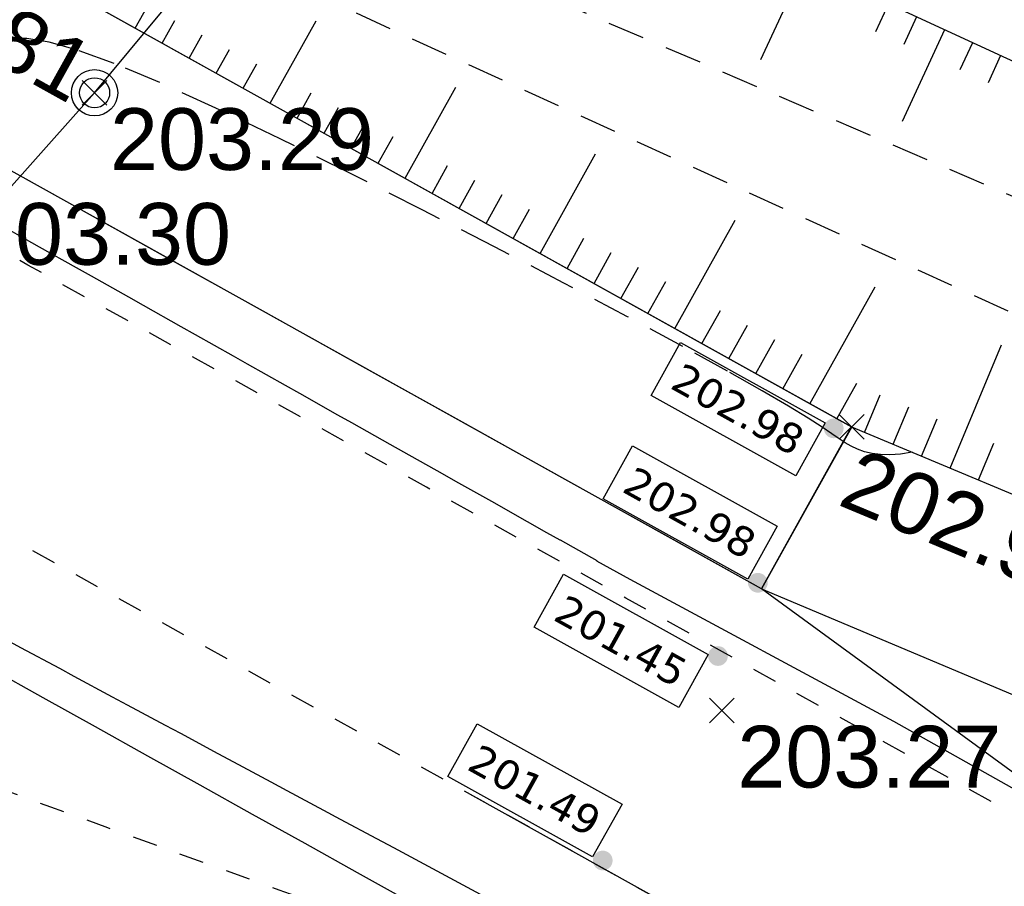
# Model space of a CAD drawing. Extents: x 1616800 to 1632437, y 2248456 to 2251974.
# Tile 254 of 256: x 1618044 to 1618060, y 2251491 to 2251505. Entities that reach past the tile are written whole.
import ezdxf
from ezdxf.enums import TextEntityAlignment as Align

# ---------------------------------------------------------------- set-up
doc = ezdxf.new("R2010")
doc.units = 0
doc.header["$LTSCALE"] = 2
doc.header["$PDMODE"] = 3
doc.header["$PDSIZE"] = 0.2
for name, pattern in [('CONTINU', [0]), ('FOSSE', [0.5, 0.3, -0.2]), ('Grille', [0.4, 0.2, -0.2])]:
    doc.linetypes.add(name, pattern=pattern)
doc.layers.get('0').update_dxf_attribs({"linetype": 'CONTINUOUS'})
for name, color, linetype in [('0000-VALORIS-NOUE DERIV BASSIN', 7, 'CONTINUOUS'), ('0000-VALORIS-NOUE DERIV BASSIN EAU MAX RETENTION', 140, 'CONTINUOUS'), ('0000-VALORIS-NOUE DERIV BASSIN TEXTE ET COTES', 1, 'CONTINUOUS'), ('03-PAP-EU TEXTE POUR 2000°', 1, 'CONTINUOUS'), ('X-PTS TOPO-TEXTE TOPOALT', 8, 'CONTINUOUS'), ('X-PTS TOPO-TOPOPOINT', 8, 'CONTINUOUS'), ('Y-FDP TOPO-CN_1_00', 8, 'FOSSE'), ('Y-FDP TOPO-TOP_AXE_FOSSE', 8, 'CONTINUOUS'), ('Y-FDP TOPO-TOP_BARBULE', 8, 'CONTINUOUS'), ('Y-FDP TOPO-TOP_DIVERS', 8, 'CONTINUOUS'), ('Y-FDP TOPO-TOP_TALUS', 8, 'CONTINUOUS'), ('Y-RESEAU EXISTANT FDP-TOP_VANNE_RESEAU', 36, 'CONTINUOUS')]:
    doc.layers.add(name, color=color, linetype=linetype)
doc.styles.add('Côte Assainissement', font='verdana.ttf')
doc.styles.get("Standard").update_dxf_attribs({"font": 'arial.ttf'})

# ---------------------------------------------------------------- blocks, each defined once
blk = doc.blocks.new('TCPOINT')
at = {"color": 0}
blk.add_point((0, 0), dxfattribs=at)
at = {"layer": 'X-PTS TOPO-TEXTE TOPOALT'}
blk.add_attdef('ALT', text='', height=0.75, dxfattribs=at).set_placement((0.25, -0.25), align=Align.TOP_LEFT)
blk = doc.blocks.new('U013')
at = {"color": 0}
blk.add_line((0, 0), (0, 0), dxfattribs=at)
for radius in [0.375, 0.244]:
    blk.add_circle((0, 0), radius, dxfattribs=at)
blk = doc.blocks.new('*U339')
h = blk.add_hatch(color=256)
edge = h.paths.add_edge_path()
edge.add_arc((0, 0), 0.2, 0, 360)
at = {"linetype": 'Continuous'}
blk.add_lwpolyline([(-3.133, 1.699), (-2.539, 2.77), (0.39, 1.144), (-0.205, 0.073)], close=True, dxfattribs=at)
at = {"style": 'Côte Assainissement'}
blk.add_attdef('NIVELLEMENT', text='', height=0.6, rotation=330.9623, dxfattribs=at).set_placement((-1.372, 1.421), align=Align.MIDDLE)
blk = doc.blocks.new('*U340')
h = blk.add_hatch(color=256)
edge = h.paths.add_edge_path()
edge.add_arc((0, 0), 0.2, 0, 360)
at = {"linetype": 'Continuous'}
blk.add_lwpolyline([(-3.719, 0.585), (-3.125, 1.656), (-0.196, 0.03), (-0.791, -1.041)], close=True, dxfattribs=at)
at = {"style": 'Côte Assainissement'}
blk.add_attdef('NIVELLEMENT', text='', height=0.6, rotation=330.9623, dxfattribs=at).set_placement((-1.958, 0.307), align=Align.MIDDLE)
blk = doc.blocks.new('*U341')
h = blk.add_hatch(color=256)
edge = h.paths.add_edge_path()
edge.add_arc((0, 0), 0.2, 0, 360)
at = {"linetype": 'Continuous'}
blk.add_lwpolyline([(-3.133, 1.699), (-2.539, 2.77), (0.39, 1.144), (-0.205, 0.073)], close=True, dxfattribs=at)
at = {"style": 'Côte Assainissement'}
blk.add_attdef('NIVELLEMENT', text='', height=0.6, rotation=330.9623, dxfattribs=at).set_placement((-1.372, 1.421), align=Align.MIDDLE)
blk = doc.blocks.new('*U342')
h = blk.add_hatch(color=256)
edge = h.paths.add_edge_path()
edge.add_arc((0, 0), 0.2, 0, 360)
at = {"linetype": 'Continuous'}
blk.add_lwpolyline([(-3.695, 0.667), (-3.1, 1.738), (-0.172, 0.113), (-0.766, -0.958)], close=True, dxfattribs=at)
at = {"style": 'Côte Assainissement'}
blk.add_attdef('NIVELLEMENT', text='', height=0.6, rotation=330.9623, dxfattribs=at).set_placement((-1.933, 0.39), align=Align.MIDDLE)

msp = doc.modelspace()

# ---------------------------------------------------------------- linework, layer by layer
at = {"layer": '0000-VALORIS-NOUE DERIV BASSIN', "linetype": 'Grille', "flags": 128}
msp.add_lwpolyline([(1618067.325, 2251480.8664), (1618052.9075, 2251488.8764), (1618048.7578, 2251490.3835), (1618047.8333, 2251490.7193), (1618046.9088, 2251491.055), (1618045.9844, 2251491.3908), (1618045.0599, 2251491.7266), (1618044.1354, 2251492.0623), (1618043.2109, 2251492.3981), (1618042.2865, 2251492.7339), (1618041.362, 2251493.0696), (1618040.4375, 2251493.4054), (1618039.513, 2251493.7412), (1618038.7518, 2251494.0462), (1618038.0761, 2251494.3273), (1618037.6541, 2251494.5347), (1618037.2761, 2251494.727), (1618036.7138, 2251494.9737), (1618036.0353, 2251495.2559), (1618035.3873, 2251495.5791), (1618034.7393, 2251495.9024), (1618034.0913, 2251496.2256), (1618033.1882, 2251496.6002), (1618032.2851, 2251496.9749), (1618031.382, 2251497.3495), (1618030.4789, 2251497.7241), (1618029.4748, 2251497.9129), (1618028.4706, 2251498.1017), (1618027.4665, 2251498.2905), (1618026.4623, 2251498.4793), (1618025.4582, 2251498.6681), (1618024.454, 2251498.8569), (1618023.461, 2251499.0406), (1618022.572, 2251499.4173), (1618021.683, 2251499.794), (1618020.794, 2251500.1708), (1618019.9049, 2251500.5475), (1618019.1017, 2251500.9201), (1618018.2986, 2251501.2928), (1618017.4954, 2251501.6654), (1618016.6922, 2251502.038), (1618015.889, 2251502.4107), (1618015.0858, 2251502.7833), (1618014.3388, 2251503.1084), (1618013.5919, 2251503.4334), (1618012.845, 2251503.7585), (1618012.098, 2251504.0836), (1618011.3511, 2251504.4087), (1618010.6992, 2251504.6926), (1618010.0472, 2251504.9765), (1618009.3953, 2251505.2604), (1618008.494, 2251505.7275), (1618007.5928, 2251506.1946), (1618006.6917, 2251506.6617), (1618005.7907, 2251507.1286), (1618005.0033, 2251507.5363), (1618004.2158, 2251507.944), (1618003.4284, 2251508.3517), (1618002.6411, 2251508.7593), (1618001.8537, 2251509.1669), (1618001.0665, 2251509.5745), (1618000.5264, 2251509.9953), (1617999.9616, 2251510.3649), (1617999.3967, 2251510.7345), (1617998.6597, 2251511.192), (1617997.9164, 2251511.6368), (1617997.1677, 2251512.0703), (1617996.5614, 2251512.3691), (1617995.9551, 2251512.668), (1617995.3488, 2251512.9668), (1617994.7355, 2251513.2504), (1617994.1188, 2251513.5271), (1617993.5022, 2251513.8038), (1617992.7865, 2251514.1295), (1617992.0708, 2251514.4552), (1617991.9143, 2251514.5198), (1617991.0747, 2251514.8938), (1617990.235, 2251515.2677), (1617989.3954, 2251515.6416), (1617988.5558, 2251516.0156), (1617987.7162, 2251516.3895), (1617986.8766, 2251516.7634), (1617986.6939, 2251516.8448), (1617985.7948, 2251517.2452), (1617984.8958, 2251517.6456), (1617983.9968, 2251518.046), (1617983.0978, 2251518.4464), (1617982.1988, 2251518.8468), (1617981.2998, 2251519.2471), (1617980.4007, 2251519.6475), (1617979.5017, 2251520.0479), (1617978.7111, 2251520.4), (1617977.9205, 2251520.7521), (1617977.1299, 2251521.1042), (1617976.3393, 2251521.4564), (1617975.5487, 2251521.8085), (1617974.7581, 2251522.1606), (1617974.6342, 2251522.1883), (1617973.7307, 2251522.5926), (1617972.8271, 2251522.9968), (1617971.9235, 2251523.401), (1617971.02, 2251523.8052), (1617970.1164, 2251524.2095), (1617969.2128, 2251524.6137), (1617968.3093, 2251525.0179), (1617967.4057, 2251525.4221), (1617966.5021, 2251525.8264), (1617965.5986, 2251526.2306), (1617964.695, 2251526.6348), (1617963.7914, 2251527.039), (1617962.0502, 2251527.8467), (1617959.9948, 2251528.8323), (1617958.5178, 2251529.5769), (1617957.7381, 2251529.9935), (1617956.9785, 2251530.4413), (1617956.2188, 2251530.889), (1617955.393, 2251531.4146), (1617954.5691, 2251531.9431), (1617953.7451, 2251532.4715), (1617952.9149, 2251533.004), (1617952.0847, 2251533.5366), (1617951.2545, 2251534.0691), (1617950.4243, 2251534.6016), (1617949.5941, 2251535.1341), (1617948.7638, 2251535.6666), (1617947.9336, 2251536.1991), (1617947.1034, 2251536.7317), (1617946.2732, 2251537.2642), (1617945.7809, 2251537.5889), (1617945.1109, 2251538.0168), (1617944.4409, 2251538.4447), (1617943.9148, 2251539.0353), (1617943.3887, 2251539.6258), (1617942.8626, 2251540.2164), (1617942.1922, 2251540.9679), (1617941.5218, 2251541.7195), (1617940.8514, 2251542.471), (1617940.181, 2251543.2226), (1617939.5752, 2251543.9017), (1617938.9693, 2251544.5808), (1617938.3635, 2251545.2599), (1617937.7808, 2251545.9299), (1617937.1354, 2251546.4996), (1617936.4184, 2251546.9551), (1617935.7014, 2251547.4105), (1617934.9844, 2251547.8659), (1617934.2674, 2251548.3213), (1617933.5529, 2251548.7776), (1617932.8385, 2251549.234), (1617932.124, 2251549.6903), (1617931.6221, 2251550.0222), (1617931.0177, 2251550.4113), (1617930.4132, 2251550.8004), (1617929.8087, 2251551.1895), (1617928.98, 2251551.6661), (1617928.1513, 2251552.1427), (1617927.3225, 2251552.6194), (1617926.7064, 2251552.9737), (1617926.0902, 2251553.3281), (1617925.474, 2251553.6825), (1617924.6071, 2251554.1811), (1617923.7401, 2251554.6798), (1617922.8732, 2251555.1784), (1617922.0063, 2251555.677), (1617921.1394, 2251556.1757), (1617920.3607, 2251556.6238), (1617919.5821, 2251557.072), (1617918.8034, 2251557.5202), (1617918.0247, 2251557.9684), (1617917.2461, 2251558.4166), (1617916.4674, 2251558.8647), (1617915.7387, 2251559.2833), (1617914.9078, 2251559.7614), (1617914.0769, 2251560.2395), (1617913.246, 2251560.7177), (1617912.4152, 2251561.1958), (1617911.5843, 2251561.6739), (1617910.8968, 2251562.0696), (1617910.7234, 2251562.1693), (1617910.036, 2251562.5649), (1617909.288, 2251562.9954), (1617908.54, 2251563.4258), (1617907.792, 2251563.8563), (1617907.044, 2251564.2867), (1617906.296, 2251564.7171), (1617905.3704, 2251565.0014), (1617904.4106, 2251565.2354), (1617903.4465, 2251565.4703), (1617902.5146, 2251565.6976), (1617901.5792, 2251565.9256), (1617900.6401, 2251566.1544), (1617899.6974, 2251566.3839), (1617898.8465, 2251566.5986), (1617897.9955, 2251566.8132), (1617897.1446, 2251567.0279), (1617896.2937, 2251567.2426), (1617895.481, 2251567.6639), (1617894.6891, 2251568.1175), (1617893.8972, 2251568.571), (1617893.1053, 2251569.0245), (1617892.3134, 2251569.478), (1617891.5215, 2251569.9315), (1617890.7297, 2251570.385), (1617889.918, 2251570.8502), (1617889.1063, 2251571.3153), (1617888.2947, 2251571.7804), (1617887.483, 2251572.2455), (1617886.9797, 2251572.5326), (1617886.1502, 2251573.01), (1617885.3208, 2251573.4873), (1617884.4914, 2251573.9647), (1617883.6619, 2251574.442), (1617882.8325, 2251574.9194), (1617882.0031, 2251575.3968), (1617881.1736, 2251575.8741), (1617880.3442, 2251576.3515), (1617879.5148, 2251576.8288), (1617878.6853, 2251577.3062), (1617877.8559, 2251577.7836), (1617877.0265, 2251578.2609), (1617876.197, 2251578.7383), (1617875.3676, 2251579.2156), (1617874.5382, 2251579.693), (1617873.7087, 2251580.1704), (1617872.8683, 2251580.6578), (1617872.6989, 2251580.7443), (1617871.8583, 2251581.2319), (1617871.0177, 2251581.7194), (1617870.1771, 2251582.207), (1617869.3365, 2251582.6945), (1617868.496, 2251583.182), (1617867.6554, 2251583.6696), (1617866.8148, 2251584.1571), (1617865.9742, 2251584.6446), (1617865.1336, 2251585.1322), (1617864.3064, 2251585.9032), (1617863.5131, 2251586.7255), (1617862.7236, 2251587.5431), (1617861.9378, 2251588.3561), (1617861.1557, 2251589.1646), (1617860.3771, 2251589.9686), (1617859.655, 2251590.7252), (1617858.9365, 2251591.4769), (1617858.2214, 2251592.2239), (1617857.3969, 2251592.7985), (1617856.5809, 2251593.2674), (1617855.7649, 2251593.7363), (1617854.9489, 2251594.2052), (1617854.1329, 2251594.6741), (1617853.3169, 2251595.143), (1617852.501, 2251595.6119), (1617851.685, 2251596.0808), (1617850.869, 2251596.5497), (1617850.053, 2251597.0186), (1617849.237, 2251597.4875), (1617848.421, 2251597.9564), (1617847.6051, 2251598.4253), (1617846.7891, 2251598.8942), (1617845.9731, 2251599.3631), (1617845.1571, 2251599.832), (1617845.1219, 2251599.8435), (1617844.2588, 2251600.3405), (1617843.3958, 2251600.8375), (1617842.5328, 2251601.3345), (1617841.6698, 2251601.8315), (1617840.8068, 2251602.3286), (1617839.9824, 2251602.8033), (1617839.158, 2251603.2781), (1617838.3337, 2251603.7528), (1617837.5093, 2251604.2276), (1617836.6849, 2251604.7023), (1617835.8605, 2251605.1771), (1617835.0362, 2251605.6519), (1617834.2228, 2251606.1203), (1617833.4094, 2251606.5887), (1617832.596, 2251607.0571), (1617831.7826, 2251607.5256), (1617830.9692, 2251607.994), (1617830.1558, 2251608.4624), (1617829.3424, 2251608.9309), (1617829.1691, 2251609.0307), (1617828.5032, 2251609.4142), (1617827.8372, 2251609.7977), (1617827.1713, 2251610.1812), (1617826.5053, 2251610.5648), (1617825.6552, 2251610.84), (1617824.7756, 2251611.0641), (1617823.896, 2251611.2882), (1617823.0164, 2251611.5123), (1617822.1741, 2251611.727), (1617821.3819, 2251611.9318), (1617820.5404, 2251612.1463), (1617819.6988, 2251612.3608), (1617818.8573, 2251612.5753), (1617818.0237, 2251612.7878), (1617817.1901, 2251613.0002), (1617816.3565, 2251613.2126), (1617815.475, 2251613.6761), (1617814.6126, 2251614.1728), (1617813.7501, 2251614.6694), (1617812.8877, 2251615.1661), (1617812.0252, 2251615.6628), (1617811.1628, 2251616.1595), (1617810.3003, 2251616.6562), (1617809.4379, 2251617.1528), (1617808.5754, 2251617.6495), (1617807.713, 2251618.1462), (1617806.8505, 2251618.6429), (1617806.1631, 2251619.0382), (1617805.4757, 2251619.4336), (1617804.7394, 2251619.8581), (1617804.0468, 2251620.2573), (1617803.3543, 2251620.6565), (1617802.6617, 2251621.0557), (1617801.9089, 2251621.4833), (1617801.1469, 2251621.895), (1617800.3678, 2251622.2769), (1617799.5886, 2251622.6588), (1617798.9214, 2251622.9519), (1617798.247, 2251623.2327), (1617797.5727, 2251623.5135), (1617796.9363, 2251623.7642), (1617796.293, 2251624.0028), (1617795.6497, 2251624.2415), (1617794.945, 2251624.4683), (1617794.2333, 2251624.6831), (1617793.5221, 2251624.8987), (1617792.5479, 2251625.1517), (1617791.5737, 2251625.4047), (1617790.5995, 2251625.6578), (1617789.9447, 2251625.8549), (1617789.3387, 2251626.0426), (1617788.7369, 2251626.2287), (1617788.1389, 2251626.4132), (1617787.544, 2251626.5961), (1617786.946, 2251626.7885), (1617786.0843, 2251627.0302), (1617785.1235, 2251627.2908), (1617784.1628, 2251627.5513), (1617783.202, 2251627.8118), (1617782.2413, 2251628.0724), (1617781.2765, 2251628.316), (1617780.3116, 2251628.5596), (1617779.3468, 2251628.8033), (1617778.382, 2251629.0469), (1617777.4172, 2251629.2905), (1617776.6071, 2251629.4426), (1617775.7971, 2251629.5948), (1617774.9871, 2251629.7469), (1617774.2771, 2251629.8901), (1617773.5688, 2251630.0371), (1617772.8604, 2251630.1841), (1617772.1605, 2251630.3539), (1617771.464, 2251630.5317), (1617770.7674, 2251630.7094), (1617769.9523, 2251630.9382), (1617769.1434, 2251631.1813), (1617768.3344, 2251631.4244), (1617767.7001, 2251631.6433), (1617767.0679, 2251631.867), (1617766.4358, 2251632.0907), (1617765.5182, 2251632.4316), (1617764.6022, 2251632.7762), (1617763.6863, 2251633.1208), (1617762.7586, 2251633.4945), (1617761.8309, 2251633.8682), (1617760.9033, 2251634.2419), (1617759.9756, 2251634.6156), (1617759.048, 2251634.9893), (1617758.2268, 2251635.3787), (1617757.4056, 2251635.7681), (1617756.5845, 2251636.1574), (1617755.7987, 2251636.5324), (1617755.0682, 2251636.8849), (1617754.3374, 2251637.2374), (1617753.6062, 2251637.59), (1617752.8992, 2251637.9268), (1617752.1918, 2251638.2637), (1617752.0302, 2251638.3405), (1617751.3221, 2251638.6769), (1617750.6135, 2251639.0135), (1617749.7714, 2251639.4162), (1617748.8791, 2251639.8397), (1617747.9871, 2251640.2631), (1617747.0952, 2251640.6864), (1617746.2035, 2251641.1096), (1617745.312, 2251641.5327), (1617744.4207, 2251641.9558), (1617743.5296, 2251642.3788), (1617742.6387, 2251642.8016), (1617741.748, 2251643.2244), (1617740.8574, 2251643.6471), (1617739.9671, 2251644.0698), (1617739.0742, 2251644.4923), (1617738.1815, 2251644.9148), (1617737.2889, 2251645.3372), (1617736.3965, 2251645.7596), (1617735.5041, 2251646.1818), (1617734.612, 2251646.604), (1617733.7199, 2251647.0262), (1617732.828, 2251647.4482), (1617731.9362, 2251647.8702), (1617731.0316, 2251648.2984), (1617730.1269, 2251648.7265), (1617729.2223, 2251649.1547), (1617728.3177, 2251649.5829), (1617727.413, 2251650.011), (1617726.5084, 2251650.4392), (1617725.6038, 2251650.8674), (1617724.6991, 2251651.2956), (1617723.7945, 2251651.7237), (1617722.8899, 2251652.1519), (1617721.9852, 2251652.5801), (1617721.0806, 2251653.0083), (1617720.176, 2251653.4364), (1617719.2714, 2251653.8646), (1617718.3667, 2251654.2928), (1617717.4621, 2251654.721), (1617716.5575, 2251655.1491), (1617715.6528, 2251655.5773), (1617714.7482, 2251656.0055), (1617713.8436, 2251656.4337), (1617712.9866, 2251656.8235), (1617712.1296, 2251657.2132), (1617711.2727, 2251657.603), (1617711.3299, 2251657.6143), (1617710.56, 2251657.9805), (1617709.7902, 2251658.3467), (1617709.0203, 2251658.7129), (1617708.1312, 2251659.0937), (1617707.2421, 2251659.4745), (1617706.3529, 2251659.8554), (1617705.4638, 2251660.2362), (1617704.5746, 2251660.6168), (1617703.6368, 2251660.9487), (1617702.1317, 2251661.5619), (1617699.5921, 2251662.8265), (1617697.2881, 2251664.1125), (1617695.854, 2251664.9971), (1617695.044, 2251665.4553), (1617694.3999, 2251665.8862), (1617693.7592, 2251666.3219), (1617693.1185, 2251666.7577), (1617692.4778, 2251667.1935), (1617691.6392, 2251667.7661), (1617690.8006, 2251668.3388), (1617689.962, 2251668.9115), (1617689.1232, 2251669.4843), (1617688.2844, 2251670.0571), (1617687.4456, 2251670.6298), (1617686.6066, 2251671.2027), (1617685.9253, 2251671.6659), (1617685.2437, 2251672.1292), (1617684.5618, 2251672.5926), (1617683.8797, 2251673.0561), (1617683.7144, 2251673.1689), (1617682.9033, 2251673.7223), (1617682.0922, 2251674.2757), (1617681.2811, 2251674.8292), (1617680.8062, 2251675.6639), (1617680.4699, 2251676.6838), (1617680.1336, 2251677.7038), (1617679.7973, 2251678.7237), (1617679.2244, 2251679.3915), (1617678.5081, 2251679.8679), (1617677.7918, 2251680.3443), (1617677.0755, 2251680.8206), (1617676.4641, 2251681.22), (1617675.8527, 2251681.6193), (1617675.2412, 2251682.0186), (1617674.486, 2251682.5033), (1617673.7307, 2251682.988), (1617672.9754, 2251683.4727), (1617672.2202, 2251683.9574), (1617671.4649, 2251684.4421), (1617670.9331, 2251684.9556), (1617670.4013, 2251685.4691), (1617670.0454, 2251685.8637), (1617669.2744, 2251686.4052), (1617668.5021, 2251686.9449), (1617667.7165, 2251687.4664), (1617667.136, 2251687.84), (1617666.5483, 2251688.2036), (1617665.9504, 2251688.5534), (1617665.1968, 2251689.0339), (1617664.4432, 2251689.5144), (1617663.6895, 2251689.995), (1617662.9359, 2251690.4755), (1617662.1823, 2251690.956), (1617661.4287, 2251691.4366), (1617660.6751, 2251691.9171), (1617659.7849, 2251692.4663), (1617658.8938, 2251693.0159), (1617658.0017, 2251693.566), (1617657.1056, 2251694.1125), (1617655.9132, 2251694.2801), (1617654.7135, 2251694.45), (1617653.4582, 2251694.5988), (1617652.1922, 2251694.7509), (1617650.9154, 2251694.9063), (1617649.6275, 2251695.0652), (1617648.3286, 2251695.2275), (1617647.4578, 2251695.345), (1617646.5869, 2251695.4625), (1617645.716, 2251695.58), (1617645.0371, 2251696.2372), (1617644.3583, 2251696.8945), (1617643.6794, 2251697.5518), (1617643.0006, 2251698.209), (1617642.3217, 2251698.8663), (1617641.6429, 2251699.5236), (1617640.9194, 2251700.1284), (1617640.1507, 2251700.6801), (1617639.3896, 2251701.2206), (1617638.6285, 2251701.7612), (1617637.8674, 2251702.3018), (1617637.1063, 2251702.8424), (1617636.3452, 2251703.383), (1617635.5841, 2251703.9235), (1617634.9911, 2251704.3508), (1617634.3987, 2251704.7772), (1617633.8068, 2251705.203), (1617633.2155, 2251705.6281), (1617632.6273, 2251706.0523), (1617632.0394, 2251706.476), (1617631.4515, 2251706.8993), (1617630.8637, 2251707.3223), (1617630.0849, 2251707.8801), (1617629.3041, 2251708.4394), (1617628.5233, 2251708.9987), (1617627.7424, 2251709.558), (1617626.9616, 2251710.1173), (1617626.1808, 2251710.6766), (1617625.3999, 2251711.2358), (1617624.6234, 2251711.791), (1617623.8468, 2251712.3462), (1617623.0702, 2251712.9014), (1617622.2935, 2251713.4566), (1617621.5169, 2251714.0118), (1617620.7403, 2251714.567), (1617619.9637, 2251715.1222), (1617619.187, 2251715.6774), (1617618.4104, 2251716.2326), (1617617.6337, 2251716.7879), (1617616.8571, 2251717.3431), (1617616.0804, 2251717.8983), (1617615.3038, 2251718.4535), (1617614.5271, 2251719.0088), (1617613.7504, 2251719.564), (1617612.9737, 2251720.1192), (1617612.135, 2251720.7174), (1617611.2962, 2251721.3157), (1617610.4574, 2251721.9139), (1617609.6184, 2251722.5122), (1617608.7794, 2251723.1106), (1617608.0056, 2251723.6632), (1617607.2318, 2251724.2158), (1617606.4579, 2251724.7684), (1617605.6841, 2251725.3209), (1617604.9103, 2251725.8735), (1617604.1364, 2251726.4261), (1617603.3626, 2251726.9787), (1617602.5888, 2251727.5313), (1617601.8149, 2251728.0839), (1617601.0411, 2251728.6364), (1617600.2673, 2251729.189), (1617599.4934, 2251729.7416), (1617598.7196, 2251730.2942), (1617597.9458, 2251730.8468), (1617597.1719, 2251731.3994), (1617596.3981, 2251731.9519), (1617595.6243, 2251732.5045, -0.3118013), (1617592.9384, 2251738.8985), (1617595.0524, 2251748.6756), (1617595.0696, 2251750.3946)], format="xyb", dxfattribs=at)
for points in [[(1618069.8428, 2251486.3115), (1618055.0566, 2251494.549), (1618053.4433, 2251495.4477), (1618051.83, 2251496.3465), (1618050.2167, 2251497.2452), (1618048.6035, 2251498.144), (1618046.9902, 2251499.0427), (1618045.3769, 2251499.9415), (1618043.7637, 2251500.8403), (1618042.1504, 2251501.739), (1618041.0487, 2251502.3114), (1618039.6669, 2251502.9626), (1618038.6849, 2251503.4253), (1618037.703, 2251503.8881), (1618035.9357, 2251504.7208), (1618034.1684, 2251505.5536), (1618032.5539, 2251506.3144), (1618030.9318, 2251507.0788), (1618029.3097, 2251507.8432), (1618027.6906, 2251508.606), (1618026.0542, 2251509.3754), (1618024.4178, 2251510.1449), (1618022.78, 2251510.915), (1618021.1423, 2251511.6851), (1618019.611, 2251512.4051), (1618018.3533, 2251512.9965), (1618017.1396, 2251513.5672), (1618015.9259, 2251514.1379), (1618014.6941, 2251514.7171), (1618013.2568, 2251515.393), (1618011.8194, 2251516.0689), (1618010.382, 2251516.7448), (1618008.8057, 2251517.5089), (1618007.2294, 2251518.2729), (1618005.6531, 2251519.037), (1618004.7494, 2251519.475), (1618003.8458, 2251519.913), (1618002.6815, 2251520.4774), (1618001.5173, 2251521.0417), (1618000.6045, 2251521.4841)], [(1617999.1635, 2251517.7375), (1618008.6585, 2251513.135), (1618026.2082, 2251504.8829), (1618039.7022, 2251498.5241), (1618053.0627, 2251491.0809), (1618068.2984, 2251482.5931), (1618070.2193, 2251486.1018)]]:
    msp.add_lwpolyline(points, dxfattribs=at)
at = {"layer": '0000-VALORIS-NOUE DERIV BASSIN', "flags": 128}
msp.add_lwpolyline([(1618070.6785, 2251485.8968, 0.41609), (1618070.2318, 2251486.645), (1618060.0812, 2251492.3505), (1618055.6406, 2251495.5973), (1618054.0273, 2251496.496), (1618052.414, 2251497.3948), (1618050.8008, 2251498.2935), (1618049.1875, 2251499.1923), (1618047.5742, 2251500.091), (1618045.9609, 2251500.9898), (1618044.3477, 2251501.8886), (1618042.7344, 2251502.7873)], format="xyb", dxfattribs=at)
for points in [[(1618055.639, 2251495.5981), (1618057.099, 2251498.2189)], [(1618067.3338, 2251480.8616), (1618049.1006, 2251490.9988), (1618048.2523, 2251491.4714), (1618047.404, 2251491.9439), (1618046.5558, 2251492.4165), (1618045.7075, 2251492.8891), (1618044.8593, 2251493.3616), (1618044.011, 2251493.8342), (1618043.1627, 2251494.3068)]]:
    msp.add_lwpolyline(points, dxfattribs=at)
at = {"layer": '0000-VALORIS-NOUE DERIV BASSIN'}
for points in [[(1618057.1006, 2251498.218, 202.98), (1618043.4496, 2251505.823, 202.81)], [(1618055.6406, 2251495.5973, 202.98), (1618042.0786, 2251503.1527, 202.81)], [(1618057.1007, 2251498.2182, 202.9798), (1618055.6406, 2251495.5973, 202.98)], [(1618055.6406, 2251495.5972, 202.98), (1618060.5255, 2251493.5416, 202)], [(1618068.2984, 2251482.5931, 201.5566), (1618050.9222, 2251492.2734, 201.4804)]]:
    msp.add_polyline3d(points, dxfattribs=at)
at = {"layer": '0000-VALORIS-NOUE DERIV BASSIN EAU MAX RETENTION', "elevation": 201.8183, "flags": 128}
for points in [[(1618063.8202, 2251490.054), (1618057.783, 2251493.4484), (1618053.5136, 2251495.7458), (1618052.976, 2251496.0438), (1618052.9791, 2251496.0498), (1618052.3848, 2251496.3832), (1618052.3807, 2251496.3855), (1618052.1687, 2251496.506), (1618051.5381, 2251496.8599), (1618051.3225, 2251496.9824), (1618050.695, 2251497.3345), (1618050.4764, 2251497.4589), (1618049.8521, 2251497.8092), (1618049.6303, 2251497.9353), (1618049.0091, 2251498.2839), (1618048.7843, 2251498.4118), (1618048.1662, 2251498.7587), (1618047.9382, 2251498.8884), (1618047.3234, 2251499.2334), (1618047.0922, 2251499.365), (1618046.4806, 2251499.7082), (1618046.2462, 2251499.8416), (1618045.6379, 2251500.183), (1618045.4002, 2251500.3182), (1618044.7952, 2251500.6578), (1618044.5542, 2251500.7949), (1618043.9526, 2251501.1326), (1618043.7083, 2251501.2717), (1618043.2069, 2251501.5531)], [(1618063.8202, 2251490.054), (1618057.783, 2251493.4484), (1618053.5136, 2251495.7458), (1618052.976, 2251496.0438), (1618052.9791, 2251496.0498), (1618052.3848, 2251496.3832), (1618052.3807, 2251496.3855), (1618052.1687, 2251496.506), (1618051.5381, 2251496.8599), (1618051.3225, 2251496.9824), (1618050.695, 2251497.3345), (1618050.4764, 2251497.4589), (1618049.8521, 2251497.8092), (1618049.6303, 2251497.9353), (1618049.0091, 2251498.2839), (1618048.7843, 2251498.4118), (1618048.1662, 2251498.7587), (1618047.9382, 2251498.8884), (1618047.3234, 2251499.2334), (1618047.0922, 2251499.365), (1618046.4806, 2251499.7082), (1618046.2462, 2251499.8416), (1618045.6379, 2251500.183), (1618045.4002, 2251500.3182), (1618044.7952, 2251500.6578), (1618044.5542, 2251500.7949), (1618043.9526, 2251501.1326), (1618043.7083, 2251501.2717), (1618043.2069, 2251501.5531)], [(1618043.4204, 2251494.7693), (1618043.6486, 2251494.6467), (1618044.2759, 2251494.3098), (1618044.5105, 2251494.1837), (1618045.1314, 2251493.8502), (1618045.3724, 2251493.7207), (1618045.9869, 2251493.3906), (1618046.2344, 2251493.2577), (1618046.8424, 2251492.9311), (1618047.0963, 2251492.7947), (1618047.698, 2251492.4715), (1618047.9582, 2251492.3317), (1618048.5535, 2251492.0119), (1618048.8201, 2251491.8687), (1618049.409, 2251491.5524), (1618049.6818, 2251491.4058), (1618050.2454, 2251491.1031), (1618052.1504, 2251490.0802)], [(1618043.4204, 2251494.7693), (1618043.6486, 2251494.6467), (1618044.2759, 2251494.3098), (1618044.5105, 2251494.1837), (1618045.1314, 2251493.8502), (1618045.3724, 2251493.7207), (1618045.9869, 2251493.3906), (1618046.2344, 2251493.2577), (1618046.8424, 2251492.9311), (1618047.0963, 2251492.7947), (1618047.698, 2251492.4715), (1618047.9582, 2251492.3317), (1618048.5535, 2251492.0119), (1618048.8201, 2251491.8687), (1618049.409, 2251491.5524), (1618049.6818, 2251491.4058), (1618050.2454, 2251491.1031), (1618052.1504, 2251490.0802)]]:
    msp.add_lwpolyline(points, dxfattribs=at)
at = {"layer": 'Y-FDP TOPO-CN_1_00', "linetype": 'FOSSE'}
msp.add_lwpolyline([(1618058.0802, 2251497.8088), (1618057.8894, 2251497.7794), (1618057.7191, 2251497.7672), (1618057.5671, 2251497.7705), (1618057.4308, 2251497.7878), (1618057.3078, 2251497.8173), (1618057.1957, 2251497.8576), (1618057.0921, 2251497.9069), (1618056.9946, 2251497.9636), (1618056.8972, 2251498.0282), (1618056.7803, 2251498.109), (1618056.6205, 2251498.2166), (1618056.3947, 2251498.3613), (1618056.0796, 2251498.5537), (1618055.652, 2251498.8041), (1618055.0886, 2251499.123), (1618054.3663, 2251499.5209), (1618053.4731, 2251500.0023), (1618052.4427, 2251500.5483), (1618051.3202, 2251501.1342), (1618050.1506, 2251501.7352), (1618048.9789, 2251502.3264), (1618047.8503, 2251502.8832), (1618046.8096, 2251503.3806), (1618045.9021, 2251503.7941), (1618045.1608, 2251504.1049), (1618044.5718, 2251504.3193), (1618044.1093, 2251504.4497), (1618043.7475, 2251504.5085), (1618043.4604, 2251504.5082)], dxfattribs=at)
at = {"layer": 'Y-FDP TOPO-TOP_AXE_FOSSE', "linetype": 'FOSSE', "elevation": 201.34, "flags": 128}
for points in [[(1617601.8186, 2251762.922), (1617610.1506, 2251756.636), (1617629.6276, 2251741.988), (1617650.7276, 2251727.848), (1617668.4526, 2251710.915), (1617681.6206, 2251701.676), (1617699.0136, 2251688.41), (1617708.9996, 2251680.668), (1617719.8336, 2251677.878), (1617748.7516, 2251665.825), (1617762.3456, 2251660.092), (1617781.0436, 2251652.934), (1617799.0036, 2251644.975), (1617815.3806, 2251635.767), (1617830.3196, 2251628.053), (1617853.9176, 2251613.386), (1617868.6136, 2251605.049), (1617881.5356, 2251596.854), (1617897.5646, 2251587.866), (1617911.5046, 2251578.556), (1617923.2046, 2251571.798), (1617941.6916, 2251560.354), (1617955.8166, 2251551.523), (1617969.3786, 2251543.574), (1617981.8546, 2251538.005), (1617999.4726, 2251530.796), (1618011.2156, 2251524.71), (1618031.4966, 2251514.802), (1618044.3006, 2251508.569), (1618060.3096, 2251501.695), (1618069.9096, 2251496.606), (1618077.1396, 2251493.691), (1618078.3956, 2251492.785), (1618078.3956, 2251492.785)], [(1617600.6196, 2251761.017), (1617609.0186, 2251754.94), (1617628.5696, 2251740.863), (1617649.5776, 2251726.58), (1617667.1536, 2251709.962), (1617698.4656, 2251687.431), (1617708.5936, 2251679.832), (1617719.3676, 2251676.48), (1617748.1656, 2251664.214), (1617780.0586, 2251651.492), (1617797.8506, 2251643.441), (1617814.4516, 2251634.395), (1617829.3226, 2251626.401), (1617852.7376, 2251612.188), (1617867.9276, 2251602.952), (1617881.2236, 2251595.195), (1617896.7006, 2251586.358), (1617910.6286, 2251577.168), (1617921.4716, 2251570.879), (1617940.7716, 2251559.213), (1617954.7426, 2251550.028), (1617968.6406, 2251542.538), (1617981.3776, 2251536.875), (1617998.6816, 2251529.02), (1618010.6006, 2251523.098), (1618031.3996, 2251513.411), (1618043.8426, 2251507.316), (1618060.1126, 2251499.876), (1618069.5666, 2251494.908), (1618076.1756, 2251492.383), (1618078.3956, 2251492.785), (1618078.2546, 2251490.49)]]:
    msp.add_lwpolyline(points, dxfattribs=at)
at = {"layer": 'Y-FDP TOPO-TOP_BARBULE'}
for p, q in [((1618045.5045, 2251504.6782), (1618046.1715, 2251505.8755)), ((1618056.3334, 2251505.6986), (1618055.6258, 2251504.1654)), ((1618057.6953, 2251505.0701), (1618057.4871, 2251504.6189)), ((1618058.1493, 2251504.8605), (1618057.9424, 2251504.4123)), ((1618045.9413, 2251504.4349), (1618046.146, 2251504.8024)), ((1618047.6884, 2251503.4615), (1618048.4329, 2251504.7978)), ((1618046.3781, 2251504.1915), (1618046.5875, 2251504.5674)), ((1618058.6033, 2251504.651), (1618057.9182, 2251503.1665)), ((1618059.0573, 2251504.4415), (1618058.8531, 2251503.9991)), ((1618046.8149, 2251503.9482), (1618047.0289, 2251504.3324)), ((1618059.5113, 2251504.232), (1618059.3084, 2251503.7925)), ((1618047.2517, 2251503.7049), (1618047.4703, 2251504.0974)), ((1618048.1252, 2251503.2182), (1618048.3532, 2251503.6274)), ((1618049.8724, 2251502.2448), (1618050.6943, 2251503.7201)), ((1618048.562, 2251502.9749), (1618048.7947, 2251503.3924)), ((1618048.9988, 2251502.7315), (1618049.2361, 2251503.1574)), ((1618049.4356, 2251502.4882), (1618049.6775, 2251502.9224)), ((1618052.0564, 2251501.0282), (1618052.9557, 2251502.6424)), ((1618050.3092, 2251502.0015), (1618050.5604, 2251502.4524)), ((1618050.746, 2251501.7582), (1618051.0018, 2251502.2174)), ((1618051.1828, 2251501.5148), (1618051.4433, 2251501.9824)), ((1618051.6196, 2251501.2715), (1618051.8847, 2251501.7474)), ((1618054.2403, 2251499.8115), (1618055.217, 2251501.5647)), ((1618052.4932, 2251500.7848), (1618052.7676, 2251501.2774)), ((1618052.9299, 2251500.5415), (1618053.209, 2251501.0424)), ((1618053.3667, 2251500.2981), (1618053.6505, 2251500.8074)), ((1618053.8035, 2251500.0548), (1618054.0919, 2251500.5724)), ((1618056.4243, 2251498.5948), (1618057.4784, 2251500.487)), ((1618054.6771, 2251499.5681), (1618054.9748, 2251500.1024)), ((1618055.1139, 2251499.3248), (1618055.4162, 2251499.8674)), ((1618055.5507, 2251499.0815), (1618055.8577, 2251499.6324)), ((1618058.693, 2251497.5527), (1618059.5271, 2251499.5492)), ((1618055.9875, 2251498.8381), (1618056.2991, 2251499.3974)), ((1618056.8611, 2251498.3514), (1618057.182, 2251498.9274)), ((1618057.309, 2251498.131), (1618057.5638, 2251498.7409)), ((1618057.7703, 2251497.9382), (1618058.0236, 2251498.5445)), ((1618058.2317, 2251497.7455), (1618058.4834, 2251498.3481)), ((1618059.1544, 2251497.36), (1618059.4026, 2251497.9542))]:
    msp.add_line(p, q, dxfattribs=at)
at = {"layer": 'Y-FDP TOPO-TOP_TALUS', "elevation": 201.34, "flags": 128}
msp.add_lwpolyline([(1617796.7436, 2251642.57), (1617812.9876, 2251633.215), (1617828.5476, 2251624.329), (1617851.7106, 2251610.997), (1617866.9096, 2251600.776), (1617880.0786, 2251593.661), (1617895.2716, 2251584.39), (1617909.4526, 2251575.219), (1617921.0936, 2251568.394), (1617936.9856, 2251558.959), (1617953.5626, 2251548.58), (1617966.9346, 2251539.921), (1617980.2206, 2251535.119), (1617997.6596, 2251527.579), (1618012.1916, 2251520.535), (1618029.7006, 2251512.302), (1618043.4496, 2251505.823), (1618057.1006, 2251498.218), (1618068.8556, 2251493.307), (1618074.8396, 2251491.679), (1618075.8056, 2251490.367)], dxfattribs=at)
at = {"layer": 'Y-FDP TOPO-TOP_TALUS', "linetype": 'CONTINU', "elevation": 201.34, "flags": 128}
msp.add_lwpolyline([(1618044.9906, 2251518.462), (1618040.1196, 2251513.318), (1618045.5806, 2251510.661), (1618061.2556, 2251503.427), (1618070.5876, 2251497.934), (1618077.1096, 2251495.9), (1618079.6216, 2251496.269)], dxfattribs=at)
at = {"layer": 'Y-RESEAU EXISTANT FDP-TOP_VANNE_RESEAU', "flags": 128}
for points in [[(1617904.8016, 2251354.888), (1617935.5726, 2251387.647), (1618016.9986, 2251472.311), (1618044.8456, 2251503.63), (1618097.0075, 2251566.4673)], [(1617904.8016, 2251354.888), (1617935.5726, 2251387.647), (1618016.9986, 2251472.311), (1618044.8456, 2251503.63)]]:
    msp.add_lwpolyline(points, dxfattribs=at)

# ---------------------------------------------------------------- block references
at = {"layer": '0000-VALORIS-NOUE DERIV BASSIN TEXTE ET COTES', "xscale": 0.8, "yscale": 0.8, "zscale": 0.8}
for name, p, values in [('*U342', (1618056.8103, 2251498.1959, 202.9774), {'NIVELLEMENT': '202.98'}), ('*U341', (1618055.5821, 2251495.6948, 202.9789), {'NIVELLEMENT': '202.98'}), ('*U340', (1618054.9364, 2251494.5089, 201.4506), {'NIVELLEMENT': '201.45'}), ('*U339', (1618053.0711, 2251491.1969, 201.4885), {'NIVELLEMENT': '201.49'})]:
    msp.add_blockref(name, p, dxfattribs=at).add_auto_attribs(values)
at = {"layer": 'X-PTS TOPO-TOPOPOINT'}
ref = msp.add_blockref('TCPOINT', (1618043.4496, 2251505.823, 202.81), dxfattribs=dict(at, rotation=330.8777308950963))
ref.add_attrib('ALT', '202.81', dxfattribs={"layer": 'X-PTS TOPO-TEXTE TOPOALT', "height": 1, "rotation": 330.87773}).set_placement((1618041.1925, 2251506.3958, 202.81), align=Align.TOP_LEFT)
ref = msp.add_blockref('TCPOINT', (1618044.8456, 2251503.63, 203.29), dxfattribs=at)
ref.add_attrib('ALT', '203.29', dxfattribs={"layer": 'X-PTS TOPO-TEXTE TOPOALT', "height": 1}).set_placement((1618045.0956, 2251503.38, 203.29), align=Align.TOP_LEFT)
ref = msp.add_blockref('TCPOINT', (1618042.5316, 2251502.095, 203.3), dxfattribs=at)
ref.add_attrib('ALT', '203.30', dxfattribs={"layer": 'X-PTS TOPO-TEXTE TOPOALT', "height": 1, "rotation": 360}).set_placement((1618042.7816, 2251501.845, 203.3), align=Align.TOP_LEFT)
ref = msp.add_blockref('TCPOINT', (1618057.1006, 2251498.218, 202.98), dxfattribs=dict(at, rotation=337.3258196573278))
ref.add_attrib('ALT', '202.98', dxfattribs={"layer": 'X-PTS TOPO-TEXTE TOPOALT', "height": 1, "rotation": 337.32582}).set_placement((1618057.2349, 2251497.891, 202.98), align=Align.TOP_LEFT)
ref = msp.add_blockref('TCPOINT', (1618054.9996, 2251493.629, 203.27), dxfattribs=at)
ref.add_attrib('ALT', '203.27', dxfattribs={"layer": 'X-PTS TOPO-TEXTE TOPOALT', "height": 1, "rotation": 0}).set_placement((1618055.2496, 2251493.379, 203.27), align=Align.TOP_LEFT)
at = {"layer": 'Y-FDP TOPO-TOP_DIVERS', "color": 6}
msp.add_blockref('U013', (1618044.8456, 2251503.63, 201.34), dxfattribs=at)

# ---------------------------------------------------------------- texts
at = {"layer": '03-PAP-EU TEXTE POUR 2000°', "insert": (1618036.934, 2251504.3455, 203), "char_height": 1.5, "attachment_point": 1, "rotation": 48.94168, "bg_fill": 1, "box_fill_scale": 1, "bg_fill_color": 255, "bg_fill_transparency": 0}
msp.add_mtext_dynamic_manual_height_columns('FONTE Ø300 - 0.3% ==>', width=23.968049, gutter_width=12.5, heights=[0], dxfattribs=at)

doc.saveas('drawing.dxf')
